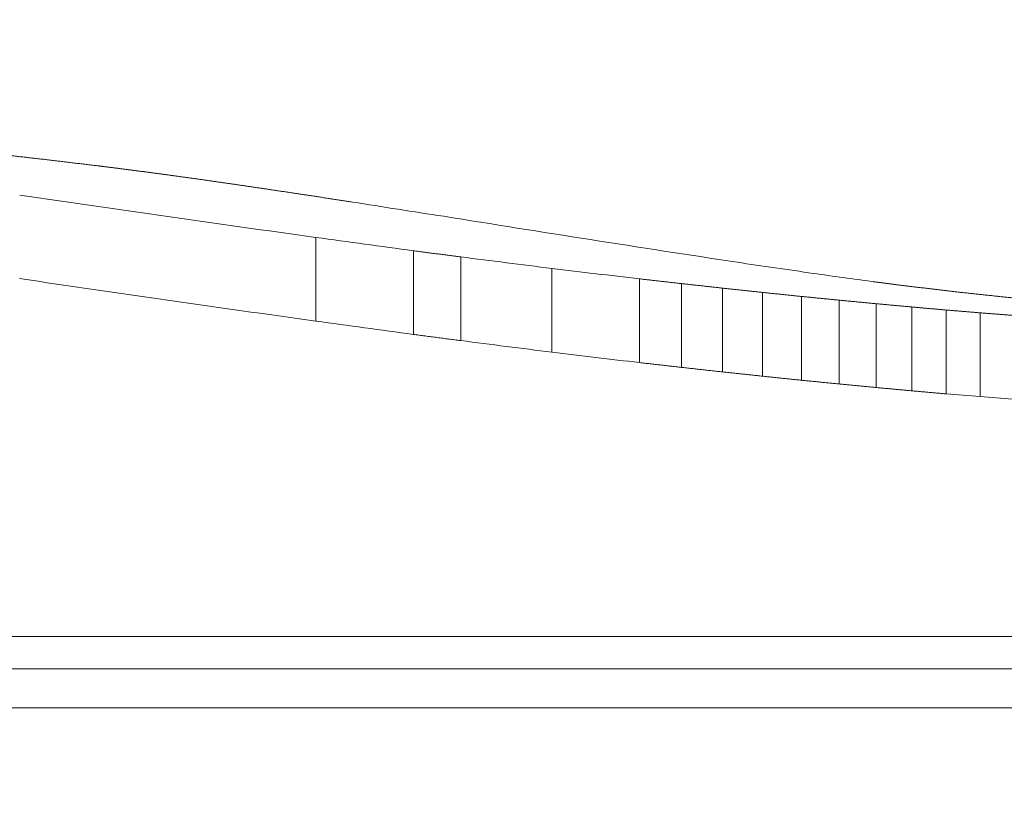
# Model space of a CAD drawing. Header units: millimetres. Extents: x 504 to 605, y 222 to 305.
# Tile 11 of 70: x 551.51 to 552.091, y 240.806 to 241.276. Entities that reach past the tile are written whole.
import ezdxf

# ---------------------------------------------------------------- set-up
doc = ezdxf.new("R2010")
doc.units = ezdxf.units.MM
doc.header["$LTSCALE"] = 0.03
doc.layers.get('0').update_dxf_attribs({"lineweight": 15})
doc.layers.add('1', color=7, linetype='Continuous', true_color=0xffffff)
doc.styles.get("Standard").update_dxf_attribs({"font": 'simsun.ttc', "width": 0.85})
doc.dimstyles.new('ISO-25', dxfattribs={"dimtxt": 2.5, "dimasz": 2, "dimexe": 1.3, "dimexo": 0.625, "dimtad": 1, "dimzin": 9, "dimdsep": 46, "dimtxsty": 'Standard', "dimblk": 'OPEN30', "dimcen": 2, "dimazin": 2, "dimtfac": 0.6, "dimtmove": 0, "dimatfit": 0, "dimldrblk": 'OPEN30', "dimfxl": 1, "dimtolj": 1, "dimarcsym": 0})

# ---------------------------------------------------------------- blocks, each defined once
blk = doc.blocks.new('_Open30')
at = {"color": 0, "linetype": 'ByBlock', "lineweight": -2}
for p, q in [((-1, 0.26795), (0, 0)), ((0, 0), (-1, -0.26795)), ((0, 0), (-1, 0))]:
    blk.add_line(p, q, dxfattribs=at)
blk = doc.blocks.new('*D11')
at = {"color": 0, "lineweight": -2}
for p, q in [((516.83707, 259.04636), (516.83707, 224.24017)), ((579.96275, 259.04599), (579.96275, 224.24017)), ((577.96275, 225.54017), (518.83707, 225.54017))]:
    blk.add_line(p, q, dxfattribs=at)
at = {"layer": 'Defpoints', "color": 0}
for p in [(516.83707, 259.67136), (579.96275, 259.67099), (516.83707, 225.54017)]:
    blk.add_point(p, dxfattribs=at)
at = {"color": 0, "lineweight": -2, "xscale": 2, "yscale": 2, "zscale": 2, "rotation": 180}
blk.add_blockref('_Open30', (516.83707, 225.54017), dxfattribs=at)
at = {"color": 0, "lineweight": -2, "xscale": 2, "yscale": 2, "zscale": 2}
blk.add_blockref('_Open30', (579.96275, 225.54017), dxfattribs=at)
at = {"color": 0, "insert": (549.54746, 227.7485), "char_height": 2.5, "width": 36.1611996, "attachment_point": 5}
blk.add_mtext('\\A1;63.13±0.2(W.D. MOD)', dxfattribs=at)
blk = doc.blocks.new('A$C4323a73e')
at = {"layer": '1', "color": 7, "linetype": 'Continuous', "lineweight": 18}
for p, q in [((35.21988, -18.61559), (35.23999, -18.61724)), ((35.23997, -18.61724), (35.2591, -18.61874)), ((35.66124, -18.7589), (33.65326, -18.7589)), ((34.21664, -18.77792), (35.66124, -18.77792)), ((30.06356, -18.80103), (39.26356, -18.80103))]:
    blk.add_line(p, q, dxfattribs=at)
for centre, major_axis, ratio, start_param, end_param in [((34.84766, -0.00054), (-19.0988, 10.08907), 0.827528, 1.974526, 1.982911), ((34.86922, -0.00179), (-19.56965, 10.27238), 0.804537, 1.970389, 1.972927), ((34.92313, -0.00136), (-18.26868, 11.33321), 0.821051, 2.041896, 2.050346), ((34.90519, -0.03561), (-19.74401, 9.38209), 0.820194, 1.939719, 1.942434), ((34.98709, 0.0001), (-21.28596, 7.99321), 0.796869, 1.859129, 1.861553), ((35.09636, 0.02504), (-19.92361, 9.74188), 0.808564, 1.947295, 1.949399), ((35.03864, -0.11292), (-22.66462, 6.80639), 0.765548, 1.794556, 1.796777), ((35.17678, 0.01815), (-21.26814, 8.52107), 0.788952, 1.875369, 1.876951), ((34.84765, -0.00131), (-19.14967, 10.11498), 0.827516, 1.974498, 1.98287), ((34.90531, 0.04376), (-19.81015, 9.50218), 0.821485, 1.943443, 1.946147), ((34.98703, -0.04067), (-21.32784, 7.97715), 0.796136, 1.857791, 1.860213), ((35.03866, -0.1028), (-22.73024, 6.83171), 0.765742, 1.794794, 1.797011)]:
    blk.add_ellipse(centre, major_axis=major_axis, ratio=ratio, start_param=start_param, end_param=end_param, dxfattribs=at)
for points, degree in [([(34.68984, -18.47743), (34.68933, -18.47738), (34.68832, -18.47726), (34.68679, -18.47709), (34.68527, -18.47692), (34.68375, -18.47675), (34.68223, -18.47657), (34.68071, -18.4764), (34.67919, -18.47623), (34.67766, -18.47606), (34.67614, -18.47588), (34.67462, -18.47571), (34.6731, -18.47554), (34.67158, -18.47536), (34.67005, -18.47519), (34.66853, -18.47502), (34.66701, -18.47485), (34.66549, -18.47467), (34.66397, -18.4745), (34.66244, -18.47433), (34.66143, -18.47421), (34.66092, -18.47415)], 3), ([(34.719, -18.48092), (34.71849, -18.48086), (34.71747, -18.48074), (34.71593, -18.48056), (34.7144, -18.48037), (34.71286, -18.48019), (34.71133, -18.48001), (34.70979, -18.47982), (34.70826, -18.47964), (34.70672, -18.47946), (34.70519, -18.47927), (34.70365, -18.47909), (34.70212, -18.47891), (34.70058, -18.47872), (34.69905, -18.47854), (34.69751, -18.47835), (34.69598, -18.47817), (34.69444, -18.47799), (34.69291, -18.4778), (34.69137, -18.47762), (34.69035, -18.4775), (34.68984, -18.47743)], 3), ([(34.72268, -18.48137), (34.72261, -18.48137), (34.72248, -18.48135), (34.72229, -18.48133), (34.7221, -18.4813), (34.7219, -18.48128), (34.72171, -18.48126), (34.72152, -18.48123), (34.72132, -18.48121), (34.72113, -18.48118), (34.72093, -18.48116), (34.72074, -18.48114), (34.72055, -18.48111), (34.72035, -18.48109), (34.72016, -18.48107), (34.71997, -18.48104), (34.71977, -18.48102), (34.71958, -18.48099), (34.71939, -18.48097), (34.71919, -18.48095), (34.71906, -18.48093), (34.719, -18.48092)], 3), ([(34.73958, -18.48354), (34.73929, -18.4835), (34.73869, -18.48343), (34.7378, -18.48331), (34.73692, -18.4832), (34.73603, -18.48308), (34.73514, -18.48297), (34.73425, -18.48286), (34.73336, -18.48274), (34.73247, -18.48263), (34.73158, -18.48251), (34.73069, -18.4824), (34.7298, -18.48229), (34.72891, -18.48217), (34.72802, -18.48206), (34.72713, -18.48195), (34.72624, -18.48183), (34.72535, -18.48172), (34.72446, -18.4816), (34.72357, -18.48149), (34.72297, -18.48141), (34.72268, -18.48137)], 3), ([(34.75796, -18.48596), (34.75764, -18.48592), (34.757, -18.48584), (34.75603, -18.48571), (34.75506, -18.48558), (34.75409, -18.48545), (34.75313, -18.48533), (34.75216, -18.4852), (34.75119, -18.48507), (34.75023, -18.48494), (34.74926, -18.48482), (34.74829, -18.48469), (34.74732, -18.48456), (34.74636, -18.48443), (34.74539, -18.48431), (34.74442, -18.48418), (34.74345, -18.48405), (34.74249, -18.48392), (34.74152, -18.48379), (34.74055, -18.48367), (34.73991, -18.48358), (34.73958, -18.48354)], 3), ([(34.77757, -18.48869), (34.77722, -18.48865), (34.77654, -18.48855), (34.7755, -18.48841), (34.77447, -18.48826), (34.77344, -18.48812), (34.77241, -18.48798), (34.77138, -18.48783), (34.77035, -18.48769), (34.76931, -18.48755), (34.76828, -18.4874), (34.76725, -18.48726), (34.76622, -18.48712), (34.76519, -18.48697), (34.76415, -18.48683), (34.76312, -18.48668), (34.76209, -18.48654), (34.76106, -18.4864), (34.76003, -18.48625), (34.759, -18.48611), (34.75831, -18.48601), (34.75796, -18.48596)], 3), ([(34.7984, -18.49168), (34.79803, -18.49163), (34.7973, -18.49152), (34.79621, -18.49136), (34.79511, -18.49121), (34.79401, -18.49105), (34.79292, -18.49089), (34.79182, -18.49074), (34.79072, -18.49058), (34.78963, -18.49042), (34.78853, -18.49027), (34.78744, -18.49011), (34.78634, -18.48995), (34.78524, -18.48979), (34.78415, -18.48964), (34.78305, -18.48948), (34.78195, -18.48932), (34.78086, -18.48917), (34.77976, -18.48901), (34.77866, -18.48885), (34.77793, -18.48875), (34.77757, -18.48869)], 3), ([(34.8207, -18.49496), (34.82031, -18.4949), (34.81952, -18.49478), (34.81835, -18.49461), (34.81718, -18.49444), (34.816, -18.49427), (34.81483, -18.4941), (34.81366, -18.49392), (34.81248, -18.49375), (34.81131, -18.49358), (34.81013, -18.49341), (34.80896, -18.49323), (34.80779, -18.49306), (34.80661, -18.49289), (34.80544, -18.49272), (34.80427, -18.49254), (34.80309, -18.49237), (34.80192, -18.4922), (34.80075, -18.49202), (34.79957, -18.49185), (34.79879, -18.49174), (34.7984, -18.49168)], 3), ([(34.84447, -18.49853), (34.84405, -18.49846), (34.84322, -18.49834), (34.84197, -18.49815), (34.84072, -18.49796), (34.83946, -18.49778), (34.83821, -18.49759), (34.83696, -18.4974), (34.83571, -18.49721), (34.83446, -18.49703), (34.83321, -18.49684), (34.83196, -18.49665), (34.83071, -18.49646), (34.82946, -18.49627), (34.8282, -18.49609), (34.82695, -18.4959), (34.8257, -18.49571), (34.82445, -18.49552), (34.8232, -18.49533), (34.82195, -18.49515), (34.82112, -18.49502), (34.8207, -18.49496)], 3), ([(34.86922, -18.50234), (34.86878, -18.50227), (34.86792, -18.50214), (34.86661, -18.50194), (34.86531, -18.50174), (34.86401, -18.50154), (34.86271, -18.50134), (34.8614, -18.50114), (34.8601, -18.50094), (34.8588, -18.50074), (34.8575, -18.50054), (34.85619, -18.50033), (34.85489, -18.50013), (34.85359, -18.49993), (34.85228, -18.49973), (34.85098, -18.49953), (34.84968, -18.49933), (34.84838, -18.49913), (34.84707, -18.49893), (34.84577, -18.49873), (34.8449, -18.49859), (34.84447, -18.49853)], 3), ([(34.84765, -18.57264), (34.84765, -18.52324)], 1), ([(34.90524, -18.58048), (34.90524, -18.53107)], 1), ([(34.93318, -18.53472), (34.93269, -18.53466), (34.93171, -18.53453), (34.93024, -18.53434), (34.92877, -18.53415), (34.9273, -18.53395), (34.92583, -18.53376), (34.92436, -18.53357), (34.92289, -18.53338), (34.92142, -18.53319), (34.91995, -18.53299), (34.91848, -18.5328), (34.917, -18.53261), (34.91553, -18.53242), (34.91406, -18.53222), (34.91259, -18.53203), (34.91112, -18.53184), (34.90965, -18.53165), (34.90818, -18.53145), (34.90671, -18.53126), (34.90573, -18.53113), (34.90524, -18.53107)], 3), ([(34.93318, -18.58414), (34.93318, -18.53472)], 1), ([(34.98709, -18.59098), (34.98709, -18.54154)], 1), ([(35.0388, -18.59713), (35.0388, -18.54767)], 1), ([(35.06355, -18.55047), (35.06311, -18.55043), (35.06224, -18.55033), (35.06094, -18.55018), (35.05964, -18.55003), (35.05834, -18.54989), (35.05703, -18.54974), (35.05573, -18.54959), (35.05443, -18.54944), (35.05313, -18.5493), (35.05182, -18.54915), (35.05052, -18.549), (35.04922, -18.54886), (35.04792, -18.54871), (35.04661, -18.54856), (35.04531, -18.54841), (35.04401, -18.54827), (35.04271, -18.54812), (35.0414, -18.54797), (35.0401, -18.54782), (35.03923, -18.54772), (35.0388, -18.54767)], 3), ([(35.06355, -18.59994), (35.06355, -18.55047)], 1), ([(35.08781, -18.55315), (35.08738, -18.5531), (35.08653, -18.55301), (35.08525, -18.55287), (35.08398, -18.55273), (35.0827, -18.55259), (35.08142, -18.55245), (35.08015, -18.55231), (35.07887, -18.55217), (35.07759, -18.55202), (35.07632, -18.55188), (35.07504, -18.55174), (35.07376, -18.5516), (35.07249, -18.55146), (35.07121, -18.55132), (35.06993, -18.55118), (35.06866, -18.55104), (35.06738, -18.5509), (35.0661, -18.55076), (35.06482, -18.55062), (35.06397, -18.55052), (35.06355, -18.55047)], 3), ([(35.19098, -18.55118), (35.19073, -18.55114), (35.19023, -18.55108), (35.18948, -18.55098), (35.18873, -18.55089), (35.18798, -18.55079), (35.18724, -18.55069), (35.18649, -18.5506), (35.18574, -18.5505), (35.18499, -18.5504), (35.18424, -18.5503), (35.1835, -18.55021), (35.18275, -18.55011), (35.182, -18.55001), (35.18125, -18.54992), (35.1805, -18.54982), (35.17976, -18.54972), (35.17901, -18.54963), (35.17826, -18.54953), (35.17751, -18.54943), (35.17701, -18.54937), (35.17676, -18.54933)], 3), ([(35.08781, -18.60262), (35.08781, -18.55315)], 1), ([(35.11133, -18.55566), (35.11092, -18.55562), (35.1101, -18.55553), (35.10886, -18.5554), (35.10762, -18.55527), (35.10638, -18.55514), (35.10514, -18.555), (35.1039, -18.55487), (35.10267, -18.55474), (35.10143, -18.55461), (35.10019, -18.55447), (35.09895, -18.55434), (35.09771, -18.55421), (35.09648, -18.55408), (35.09524, -18.55394), (35.094, -18.55381), (35.09276, -18.55368), (35.09152, -18.55355), (35.09028, -18.55341), (35.08905, -18.55328), (35.08822, -18.55319), (35.08781, -18.55315)], 3), ([(35.11133, -18.60514), (35.11133, -18.55566)], 1), ([(35.13437, -18.55806), (35.13396, -18.55802), (35.13316, -18.55793), (35.13194, -18.55781), (35.13073, -18.55768), (35.12952, -18.55756), (35.12831, -18.55743), (35.12709, -18.5573), (35.12588, -18.55718), (35.12467, -18.55705), (35.12346, -18.55693), (35.12224, -18.5568), (35.12103, -18.55667), (35.11982, -18.55655), (35.11861, -18.55642), (35.1174, -18.5563), (35.11618, -18.55617), (35.11497, -18.55604), (35.11376, -18.55592), (35.11255, -18.55579), (35.11174, -18.55571), (35.11133, -18.55566)], 3), ([(35.13437, -18.60754), (35.13437, -18.55806)], 1), ([(35.15667, -18.56026), (35.15628, -18.56022), (35.15549, -18.56015), (35.15432, -18.56003), (35.15315, -18.55992), (35.15197, -18.5598), (35.1508, -18.55968), (35.14963, -18.55957), (35.14845, -18.55945), (35.14728, -18.55934), (35.14611, -18.55922), (35.14493, -18.5591), (35.14376, -18.55899), (35.14258, -18.55887), (35.14141, -18.55876), (35.14024, -18.55864), (35.13906, -18.55852), (35.13789, -18.55841), (35.13672, -18.55829), (35.13554, -18.55817), (35.13476, -18.5581), (35.13437, -18.55806)], 3), ([(35.25224, -18.5582), (35.25177, -18.55815), (35.25083, -18.55805), (35.24943, -18.5579), (35.24802, -18.55775), (35.24662, -18.5576), (35.24521, -18.55745), (35.2438, -18.5573), (35.2424, -18.55715), (35.24099, -18.557), (35.23959, -18.55685), (35.23818, -18.5567), (35.23678, -18.55655), (35.23537, -18.5564), (35.23396, -18.55625), (35.23256, -18.5561), (35.23115, -18.55595), (35.22975, -18.5558), (35.22834, -18.55565), (35.22693, -18.5555), (35.226, -18.5554), (35.22553, -18.55535)], 3), ([(35.15667, -18.60975), (35.15667, -18.56026)], 1), ([(35.17848, -18.56235), (35.1781, -18.56231), (35.17733, -18.56224), (35.17618, -18.56213), (35.17503, -18.56202), (35.17389, -18.56191), (35.17274, -18.5618), (35.17159, -18.56169), (35.17044, -18.56158), (35.1693, -18.56147), (35.16815, -18.56136), (35.167, -18.56125), (35.16585, -18.56114), (35.1647, -18.56103), (35.16356, -18.56092), (35.16241, -18.56081), (35.16126, -18.5607), (35.16011, -18.56059), (35.15896, -18.56048), (35.15782, -18.56037), (35.15705, -18.5603), (35.15667, -18.56026)], 3), ([(35.17848, -18.61185), (35.17848, -18.56235)], 1), ([(35.19955, -18.56429), (35.19918, -18.56426), (35.19844, -18.56419), (35.19733, -18.56409), (35.19623, -18.56398), (35.19512, -18.56388), (35.19401, -18.56378), (35.1929, -18.56368), (35.19179, -18.56358), (35.19068, -18.56347), (35.18957, -18.56337), (35.18846, -18.56327), (35.18735, -18.56317), (35.18624, -18.56307), (35.18513, -18.56296), (35.18402, -18.56286), (35.18292, -18.56276), (35.18181, -18.56266), (35.1807, -18.56256), (35.17959, -18.56245), (35.17885, -18.56239), (35.17848, -18.56235)], 3), ([(35.27846, -18.56071), (35.278, -18.56067), (35.27708, -18.56058), (35.2757, -18.56045), (35.27432, -18.56032), (35.27294, -18.56019), (35.27156, -18.56005), (35.27018, -18.55992), (35.2688, -18.55979), (35.26742, -18.55966), (35.26604, -18.55952), (35.26466, -18.55939), (35.26328, -18.55926), (35.2619, -18.55913), (35.26052, -18.559), (35.25914, -18.55886), (35.25776, -18.55873), (35.25638, -18.5586), (35.255, -18.55846), (35.25362, -18.55833), (35.2527, -18.55824), (35.25224, -18.5582)], 3), ([(35.19955, -18.61379), (35.19955, -18.56429)], 1), ([(35.21989, -18.56608), (35.21954, -18.56605), (35.21882, -18.56599), (35.21775, -18.56589), (35.21668, -18.5658), (35.21561, -18.5657), (35.21454, -18.56561), (35.21347, -18.56552), (35.2124, -18.56542), (35.21133, -18.56533), (35.21026, -18.56523), (35.20919, -18.56514), (35.20812, -18.56505), (35.20705, -18.56495), (35.20598, -18.56486), (35.20491, -18.56476), (35.20384, -18.56467), (35.20276, -18.56457), (35.20169, -18.56448), (35.20062, -18.56438), (35.19991, -18.56432), (35.19955, -18.56429)], 3), ([(35.21989, -18.61559), (35.21989, -18.56608)], 1), ([(35.23999, -18.56773), (35.23963, -18.5677), (35.23893, -18.56764), (35.23787, -18.56755), (35.23681, -18.56747), (35.23576, -18.56738), (35.2347, -18.56729), (35.23364, -18.56721), (35.23258, -18.56712), (35.23153, -18.56704), (35.23047, -18.56695), (35.22941, -18.56686), (35.22835, -18.56678), (35.2273, -18.56669), (35.22624, -18.5666), (35.22518, -18.56652), (35.22412, -18.56643), (35.22307, -18.56634), (35.22201, -18.56625), (35.22095, -18.56617), (35.22025, -18.56611), (35.21989, -18.56608)], 3), ([(35.23999, -18.61724), (35.23999, -18.56773)], 1), ([(35.2591, -18.56923), (35.25877, -18.5692), (35.2581, -18.56915), (35.25709, -18.56907), (35.25608, -18.56899), (35.25508, -18.56891), (35.25407, -18.56883), (35.25307, -18.56876), (35.25206, -18.56868), (35.25105, -18.5686), (35.25005, -18.56852), (35.24904, -18.56844), (35.24804, -18.56836), (35.24703, -18.56828), (35.24602, -18.5682), (35.24502, -18.56812), (35.24401, -18.56804), (35.24301, -18.56796), (35.242, -18.56789), (35.24099, -18.56781), (35.24032, -18.56775), (35.23999, -18.56773)], 3)]:
    blk.add_open_spline(points, degree=degree, dxfattribs=at)
for points, weights in [([(35.22553, -18.55535), (35.20825, -18.55327), (35.19098, -18.55118)], [0.500000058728, 0.499999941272, 0.500000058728]), ([(34.90521, -18.58048), (34.91919, -18.58232), (34.93318, -18.58414)], [0.500000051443, 0.499999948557, 0.500000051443]), ([(35.03877, -18.59714), (35.05116, -18.59854), (35.06355, -18.59994)], [0.500000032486, 0.499999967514, 0.500000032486]), ([(35.06352, -18.59994), (35.07567, -18.60129), (35.08781, -18.60262)], [0.500000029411, 0.499999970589, 0.500000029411]), ([(35.08779, -18.60263), (35.09956, -18.60389), (35.11133, -18.60514)], [0.500000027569, 0.499999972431, 0.500000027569]), ([(35.11131, -18.60515), (35.12284, -18.60635), (35.13437, -18.60754)], [0.500000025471, 0.499999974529, 0.500000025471]), ([(35.13435, -18.60755), (35.14551, -18.60865), (35.15667, -18.60975)], [0.50000002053, 0.49999997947, 0.50000002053]), ([(35.15665, -18.60976), (35.16756, -18.61081), (35.17848, -18.61185)], [0.50000001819, 0.49999998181, 0.50000001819]), ([(35.17846, -18.61185), (35.18901, -18.61282), (35.19955, -18.61379)], [0.500000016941, 0.499999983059, 0.500000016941]), ([(35.19954, -18.6138), (35.20972, -18.61469), (35.21989, -18.61559)], [0.500000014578, 0.499999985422, 0.500000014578])]:
    blk.add_rational_spline(points, weights, degree=2, dxfattribs=at)

msp = doc.modelspace()

# ---------------------------------------------------------------- block references
msp.add_blockref('A$C4323a73e', (516.83707, 259.6709))

# ---------------------------------------------------------------- dimensions: what is measured, and where the dimension line sits
at = {"color": 7}
dim = msp.add_linear_dim(base=(516.83707, 225.54017), p1=(579.96275, 259.67099), p2=(516.83707, 259.67136), angle=180, text='<>(W.D. MOD)', dimstyle='ISO-25', override={"dimgap": 0.625, "dimtol": 1, "dimlim": 0, "dimtp": 0.2, "dimtm": 0.2, "dimtfac": 1}, dxfattribs=at)
dim.commit()
dim.dimension.update_dxf_attribs({"geometry": '*D11', "text_midpoint": (549.54746, 225.54017), "dimtype": 160})

doc.saveas('drawing.dxf')
